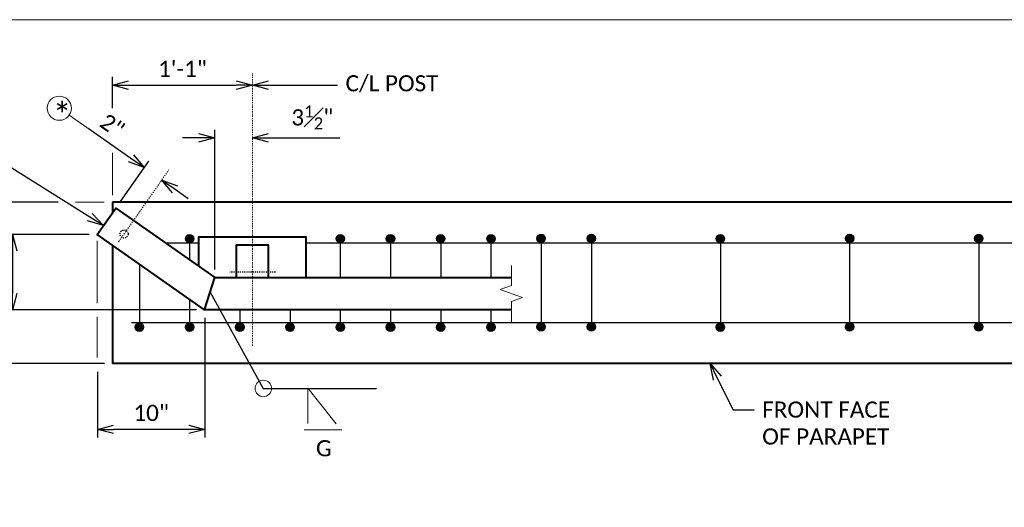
# Model space of a CAD drawing. Extents: x 5346 to 20707, y 13094 to 24070.
# Tile 9 of 14: x 5401 to 5492, y 24024 to 24070. Entities that reach past the tile are written whole.
import ezdxf
from ezdxf import colors
from ezdxf.entities.mleader import LeaderData, LeaderLine
from ezdxf.enums import TextEntityAlignment as Align
from ezdxf.math import Vec2, Vec3

# ---------------------------------------------------------------- set-up
doc = ezdxf.new("R2010")
doc.units = 0
doc.header["$MEASUREMENT"] = 0
doc.linetypes.add('Wisdot2', pattern=[0.125, 0.0625, -0.0625])
doc.linetypes.add('Wisdot4', pattern=[0.28125, 0.125, -0.0625, 0.03125, -0.0625])
for name, color, linetype, lineweight in [('B_ANNO_BREAK', 7, 'Continuous', 18), ('B_ANNO_DIM', 7, 'Continuous', 18), ('B_ANNO_SYMB', 7, 'Continuous', 18), ('B_ANNO_TEXT', 7, 'Continuous', 18), ('B_CNTR', 1, 'Wisdot4', 18), ('B_CONC_PPT', 12, 'Continuous', 40), ('B_DETAIL_HIDDEN', 7, 'Wisdot2', 25), ('B_DETAIL_OBJ', 7, 'Continuous', 40), ('B_REBAR', 5, 'Continuous', 25)]:
    doc.layers.add(name, color=color, linetype=linetype, lineweight=lineweight)
doc.layers.add('B_ANNO_NOPLOT', color=47, linetype='Continuous', lineweight=18, plot=False)
doc.styles.add('Annotative', font='calibri.ttf', dxfattribs={"height": 0.0625})
doc.styles.get("Standard").update_dxf_attribs({"font": 'calibri.ttf'})
doc.dimstyles.new('Annotative', dxfattribs={"dimscale": 0, "dimtxt": 0.0625, "dimasz": 0.0625, "dimexe": 0.03125, "dimexo": 0.03125, "dimgap": 0.03125, "dimtad": 1, "dimdec": 3, "dimzin": 3, "dimdsep": 46, "dimlunit": 4, "dimtxsty": 'Standard', "dimblk": 'OPEN30', "dimcen": 0.03125, "dimaunit": 1, "dimadec": 0, "dimazin": 3, "dimtfac": 0.75, "dimtdec": 3, "dimtofl": 0, "dimtmove": 0, "dimatfit": 3, "dimldrblk": 'OPEN30', "dimfxl": 1, "dimtfill": 1, "dimfrac": 1, "dimtolj": 1, "dimtzin": 0, "dimarcsym": 0})

# ---------------------------------------------------------------- blocks, each defined once
blk = doc.blocks.new('*U99')
at = {"layer": 'B_ANNO_NOPLOT', "flags": 128}
blk.add_lwpolyline([(0, 0), (-1.005828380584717e-07, 252.0000000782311), (323.9276625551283, 252.0000001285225), (323.9276625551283, 238.8551612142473), (377.9999998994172, 238.8551612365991), (377.9999999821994, 40.49960530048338), (316.5707527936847, 40.49960528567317), (316.570752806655, 1.229345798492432e-07)], close=True, dxfattribs=at)
at = {"layer": 'B_ANNO_DIM', "style": 'Annotative'}
for tag, p in [('BAR1', (278.7587079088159, 150.1972677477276)), ('BAR2', (278.7401108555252, 131.0926663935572)), ('SPA1', (290.7475157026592, 121.3030348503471)), ('BAR4', (308.3569797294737, 121.3215534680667)), ('BAR5', (314.3293459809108, 121.3310301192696))]:
    blk.add_attdef(tag, p, '', height=1.5, dxfattribs=at)
blk.add_attdef('BAR3', text='', height=1.5, dxfattribs=at).set_placement((302.7437637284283, 131.0392613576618), align=Align.RIGHT)
blk = doc.blocks.new('_Open30')
at = {"color": 0, "linetype": 'ByBlock', "lineweight": -2}
for p, q in [((-1, 0.26794919), (0, 0)), ((0, 0), (-1, -0.26794919)), ((0, 0), (-1, 0))]:
    blk.add_line(p, q, dxfattribs=at)
blk = doc.blocks.new('*D45')
at = {"layer": 'B_ANNO_DIM', "color": 0, "lineweight": -2, "transparency": 16777216}
for p, q in [((5417.836305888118, 24042.08396863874), (5417.836305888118, 24030.98041059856)), ((5407.840305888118, 24037.08096246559), (5407.840305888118, 24030.98041059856)), ((5416.336305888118, 24031.73041059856), (5409.340305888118, 24031.73041059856))]:
    blk.add_line(p, q, dxfattribs=at)
at = {"layer": 'Defpoints', "color": 0, "transparency": 16777216}
for p in [(5417.836305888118, 24042.83396863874), (5407.840305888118, 24037.83096246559), (5407.840305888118, 24031.73041059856)]:
    blk.add_point(p, dxfattribs=at)
at = {"layer": 'B_ANNO_DIM', "color": 0, "lineweight": -2, "transparency": 16777216, "xscale": 1.5, "yscale": 1.5, "zscale": 1.5, "rotation": 180}
blk.add_blockref('_Open30', (5407.840305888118, 24031.73041059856), dxfattribs=at)
at = {"layer": 'B_ANNO_DIM', "color": 0, "lineweight": -2, "transparency": 16777216, "xscale": 1.5, "yscale": 1.5, "zscale": 1.5}
blk.add_blockref('_Open30', (5417.836305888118, 24031.73041059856), dxfattribs=at)
at = {"layer": 'B_ANNO_DIM', "color": 0, "transparency": 16777216, "insert": (5412.838305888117, 24033.24887213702), "char_height": 1.5, "attachment_point": 5, "bg_fill": 3, "box_fill_scale": 1.25, "bg_fill_color": 256, "bg_fill_true_color": 13158600, "bg_fill_transparency": 0}
blk.add_mtext('\\A1;10"', dxfattribs=at)
blk = doc.blocks.new('*D46')
at = {"layer": 'B_ANNO_DIM', "color": 0, "lineweight": -2, "transparency": 16777216}
for p, q in [((5404.18300799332, 24052.83096246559), (5393.405284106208, 24052.83096246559)), ((5394.155284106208, 24051.33096246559), (5394.155284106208, 24039.33096246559)), ((5408.496000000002, 24037.83096246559), (5393.405284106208, 24037.83096246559))]:
    blk.add_line(p, q, dxfattribs=at)
at = {"layer": 'Defpoints', "color": 0, "transparency": 16777216}
for p in [(5404.93300799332, 24052.83096246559), (5394.155284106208, 24037.83096246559), (5409.246000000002, 24037.83096246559)]:
    blk.add_point(p, dxfattribs=at)
at = {"layer": 'B_ANNO_DIM', "color": 0, "lineweight": -2, "transparency": 16777216, "xscale": 1.5, "yscale": 1.5, "zscale": 1.5}
for p, rotation in [((5394.155284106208, 24052.83096246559), 90), ((5394.155284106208, 24037.83096246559), 270)]:
    blk.add_blockref('_Open30', p, dxfattribs=dict(at, rotation=rotation))
at = {"layer": 'B_ANNO_DIM', "color": 0, "transparency": 16777216, "insert": (5392.636822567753, 24045.33096246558), "char_height": 1.5, "attachment_point": 5, "rotation": 90, "bg_fill": 3, "box_fill_scale": 1.25, "bg_fill_color": 256, "bg_fill_true_color": 13158600, "bg_fill_transparency": 0}
blk.add_mtext('\\A1;1\'-0"', dxfattribs=at)
blk = doc.blocks.new('*D47')
at = {"layer": 'B_ANNO_DIM', "color": 0, "lineweight": -2, "transparency": 16777216}
for p, q in [((5407.076257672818, 24049.81385661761), (5399.193346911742, 24049.81385661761)), ((5399.943346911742, 24048.31385661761), (5399.943346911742, 24044.33396863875)), ((5417.04908739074, 24042.83396863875), (5399.193346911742, 24042.83396863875))]:
    blk.add_line(p, q, dxfattribs=at)
at = {"layer": 'Defpoints', "color": 0, "transparency": 16777216}
for p in [(5407.826257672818, 24049.81385661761), (5399.943346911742, 24042.83396863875), (5417.79908739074, 24042.83396863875)]:
    blk.add_point(p, dxfattribs=at)
at = {"layer": 'B_ANNO_DIM', "color": 0, "lineweight": -2, "transparency": 16777216, "xscale": 1.5, "yscale": 1.5, "zscale": 1.5}
for p, rotation in [((5399.943346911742, 24049.81385661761), 90), ((5399.943346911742, 24042.83396863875), 270)]:
    blk.add_blockref('_Open30', p, dxfattribs=dict(at, rotation=rotation))
at = {"layer": 'B_ANNO_DIM', "color": 0, "transparency": 16777216, "insert": (5398.439885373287, 24046.32391262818), "char_height": 1.5, "attachment_point": 5, "rotation": 90, "bg_fill": 3, "box_fill_scale": 1.25, "bg_fill_color": 256, "bg_fill_true_color": 13158600, "bg_fill_transparency": 0}
blk.add_mtext('\\A1;7"', dxfattribs=at)
blk = doc.blocks.new('*D48')
at = {"layer": 'B_ANNO_DIM', "color": 0, "lineweight": -2, "transparency": 16777216}
for p, q in [((5409.246, 24061.57779437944), (5409.246, 24064.46294794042)), ((5410.746, 24063.71294794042), (5420.7456, 24063.71294794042))]:
    blk.add_line(p, q, dxfattribs=at)
at = {"layer": 'Defpoints', "color": 0, "transparency": 16777216}
for p in [(5422.2456, 24063.71294794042), (5422.2456, 24063.71294794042), (5409.246, 24060.82779437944)]:
    blk.add_point(p, dxfattribs=at)
at = {"layer": 'B_ANNO_DIM', "color": 0, "lineweight": -2, "transparency": 16777216, "xscale": 1.5, "yscale": 1.5, "zscale": 1.5, "rotation": 180}
blk.add_blockref('_Open30', (5409.246, 24063.71294794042), dxfattribs=at)
at = {"layer": 'B_ANNO_DIM', "color": 0, "lineweight": -2, "transparency": 16777216, "xscale": 1.5, "yscale": 1.5, "zscale": 1.5}
blk.add_blockref('_Open30', (5422.2456, 24063.71294794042), dxfattribs=at)
at = {"layer": 'B_ANNO_DIM', "color": 0, "transparency": 16777216, "insert": (5415.745800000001, 24065.21467870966), "char_height": 1.5, "attachment_point": 5, "bg_fill": 3, "box_fill_scale": 1.25, "bg_fill_color": 256, "bg_fill_true_color": 13158600, "bg_fill_transparency": 0}
blk.add_mtext('\\A1;1\'-1"', dxfattribs=at)
blk = doc.blocks.new('*D49')
at = {"layer": 'B_ANNO_DIM', "color": 0, "lineweight": -2, "transparency": 16777216}
for p, q in [((5418.745596, 24046.5871498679), (5418.745596, 24059.56606021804)), ((5417.245596, 24058.81606021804), (5415.745596, 24058.81606021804)), ((5423.7456, 24058.81606021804), (5430.381946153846, 24058.81606021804))]:
    blk.add_line(p, q, dxfattribs=at)
at = {"layer": 'Defpoints', "color": 0, "transparency": 16777216}
for p in [(5422.2456, 24058.81606021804), (5422.2456, 24058.81606021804), (5418.745596, 24045.8371498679)]:
    blk.add_point(p, dxfattribs=at)
at = {"layer": 'B_ANNO_DIM', "color": 0, "lineweight": -2, "transparency": 16777216, "xscale": 1.5, "yscale": 1.5, "zscale": 1.5}
blk.add_blockref('_Open30', (5418.745596, 24058.81606021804), dxfattribs=at)
at = {"layer": 'B_ANNO_DIM', "color": 0, "lineweight": -2, "transparency": 16777216, "xscale": 1.5, "yscale": 1.5, "zscale": 1.5, "rotation": 180}
blk.add_blockref('_Open30', (5422.2456, 24058.81606021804), dxfattribs=at)
at = {"layer": 'B_ANNO_DIM', "color": 0, "transparency": 16777216, "insert": (5427.813773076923, 24060.70894483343), "char_height": 1.5, "attachment_point": 5, "bg_fill": 3, "box_fill_scale": 1.25, "bg_fill_color": 256, "bg_fill_true_color": 13158600, "bg_fill_transparency": 0}
blk.add_mtext('\\A1;3{\\H0.75x;\\S1#2;}"', dxfattribs=at)
blk = doc.blocks.new('*D50')
at = {"layer": 'B_ANNO_DIM', "color": 0, "lineweight": -2, "transparency": 16777216}
for p, q in [((5410.954558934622, 24056.8995234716), (5406.993683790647, 24059.67170203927)), ((5409.978326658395, 24052.88872223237), (5412.613521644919, 24056.6538759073)), ((5415.05429526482, 24054.03015729), (5416.283206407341, 24053.17005415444))]:
    blk.add_line(p, q, dxfattribs=at)
at = {"layer": 'Defpoints', "color": 0, "transparency": 16777216}
for p in [(5412.183470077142, 24056.03942033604), (5413.825384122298, 24054.89026042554), (5409.54827509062, 24052.27426666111)]:
    blk.add_point(p, dxfattribs=at)
at = {"layer": 'B_ANNO_DIM', "color": 0, "lineweight": -2, "transparency": 16777216, "xscale": 1.5, "yscale": 1.5, "zscale": 1.5}
for p, rotation in [((5412.183470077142, 24056.03942033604), 325.012193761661), ((5413.8253841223, 24054.89026042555), 145.0121937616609)]:
    blk.add_blockref('_Open30', p, dxfattribs=dict(at, rotation=rotation))
at = {"layer": 'B_ANNO_DIM', "color": 0, "transparency": 16777216, "insert": (5409.224069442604, 24059.95072002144), "char_height": 1.5, "attachment_point": 5, "rotation": 325.01219376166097}
blk.add_mtext('\\A1;2"', dxfattribs=at)
blk = doc.blocks.new('AnonymousCell57')
at = {"layer": 'B_REBAR'}
h = blk.add_hatch(color=256, dxfattribs=at)
edge = h.paths.add_edge_path()
edge.add_arc((0, 4.109375), 0.390625, 0, 360)
h = blk.add_hatch(color=256, dxfattribs=at)
edge = h.paths.add_edge_path()
edge.add_arc((0, -4.109374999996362), 0.390625, 0, 360)
blk.add_line((0, 4.5), (0, -4.5), dxfattribs=at)
for centre in [(0, 4.109375), (0, -4.109374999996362)]:
    blk.add_circle(centre, 0.390625, dxfattribs=at)
blk = doc.blocks.new('INS_RAILCOMB3T_BASE')
at = {"layer": 'B_REBAR'}
h = blk.add_hatch(color=256, dxfattribs=at)
edge = h.paths.add_edge_path()
edge.add_arc((70.1704194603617, 231.6579427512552), 0.390625, 0, 360)
h = blk.add_hatch(color=256, dxfattribs=at)
edge = h.paths.add_edge_path()
edge.add_arc((84.17041946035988, 231.6579427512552), 0.390625, 0, 360)
h = blk.add_hatch(color=256, dxfattribs=at)
edge = h.paths.add_edge_path()
edge.add_arc((88.83708612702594, 231.6579427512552), 0.390625, 0, 360)
h = blk.add_hatch(color=256, dxfattribs=at)
edge = h.paths.add_edge_path()
edge.add_arc((93.503752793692, 231.6579427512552), 0.390625, 0, 360)
h = blk.add_hatch(color=256, dxfattribs=at)
edge = h.paths.add_edge_path()
edge.add_arc((98.17041946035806, 231.6579427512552), 0.390625, 0, 360)
h = blk.add_hatch(color=256, dxfattribs=at)
edge = h.paths.add_edge_path()
edge.add_arc((65.503752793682, 223.4391927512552), 0.390625, 0, 360)
h = blk.add_hatch(color=256, dxfattribs=at)
edge = h.paths.add_edge_path()
edge.add_arc((70.17041946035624, 223.4391927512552), 0.390625, 0, 360)
h = blk.add_hatch(color=256, dxfattribs=at)
edge = h.paths.add_edge_path()
edge.add_arc((74.8370861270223, 223.4391927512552), 0.390625, 0, 360)
h = blk.add_hatch(color=256, dxfattribs=at)
edge = h.paths.add_edge_path()
edge.add_arc((79.50375279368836, 223.4391927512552), 0.390625, 0, 360)
h = blk.add_hatch(color=256, dxfattribs=at)
edge = h.paths.add_edge_path()
edge.add_arc((84.17041946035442, 223.4391927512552), 0.390625, 0, 360)
h = blk.add_hatch(color=256, dxfattribs=at)
edge = h.paths.add_edge_path()
edge.add_arc((88.83708612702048, 223.4391927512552), 0.390625, 0, 360)
h = blk.add_hatch(color=256, dxfattribs=at)
edge = h.paths.add_edge_path()
edge.add_arc((93.50375279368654, 223.4391927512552), 0.390625, 0, 360)
h = blk.add_hatch(color=256, dxfattribs=at)
edge = h.paths.add_edge_path()
edge.add_arc((98.1704194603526, 223.4391927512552), 0.390625, 0, 360)
at = {"layer": 'B_ANNO_BREAK', "flags": 128}
blk.add_lwpolyline([(100.0729108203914, 223.8882139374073), (100.0729108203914, 225.8099909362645), (101.1038591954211, 226.1852254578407), (99.04196244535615, 226.9356945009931), (100.0729108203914, 227.3109290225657), (100.0729108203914, 229.1734433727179)], dxfattribs=at)
at = {"layer": 'B_ANNO_DIM'}
for p, q in [((63.00375279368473, 235.7144336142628), (63.00375279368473, 239.6267200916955)), ((81.15500426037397, 217.7467425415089, 8.141184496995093), (81.15500426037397, 214.4893418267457, 8.141184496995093)), ((83.79065153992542, 214.4533193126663, 8.141184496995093), (81.17301551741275, 217.7313680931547, 8.141184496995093)), ((80.81279037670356, 213.8889665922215, 8.141184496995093), (84.3189817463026, 213.8889665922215, 8.141184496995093))]:
    blk.add_line(p, q, dxfattribs=at)
blk.add_circle((77.01456338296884, 217.7467425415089, 8.141184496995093), 0.7644368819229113, dxfattribs=at)
at = {"layer": 'B_ANNO_NOPLOT', "flags": 128}
blk.add_lwpolyline([(0, 0), (-1.005828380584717e-07, 252.0000000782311), (323.9276625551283, 252.0000001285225), (323.9276625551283, 238.8551612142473), (377.9999998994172, 238.8551612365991), (377.9999999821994, 40.49960530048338), (316.5707527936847, 40.49960528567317), (316.570752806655, 1.229345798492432e-07)], close=True, dxfattribs=at)
at = {"layer": 'B_ANNO_SYMB'}
blk.add_circle((58.05368406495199, 243.7774384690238), 1.124249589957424, dxfattribs=at)
at = {"layer": 'B_CNTR'}
for p, q in [((76.00335279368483, 221.7118475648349), (76.00335279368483, 247.0331867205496)), ((63.57270191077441, 231.3777758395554), (68.25161868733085, 238.0629891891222))]:
    blk.add_line(p, q, dxfattribs=at)
at = {"layer": 'B_CONC_PPT'}
for p, q in [((266.2537527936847, 235.0485677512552), (63.00375279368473, 235.0485677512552)), ((63.00375279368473, 235.0485677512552), (63.00375279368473, 234.0599827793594)), ((63.00375279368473, 231.0377978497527), (63.00375279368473, 220.0485677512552)), ((266.2537527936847, 220.0485677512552), (63.00375279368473, 220.0485677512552))]:
    blk.add_line(p, q, dxfattribs=at)
at = {"layer": 'B_DETAIL_HIDDEN'}
blk.add_line((78.14044079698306, 228.5627786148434), (73.91559523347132, 228.5627786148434), dxfattribs=at)
at = {"layer": 'B_DETAIL_HIDDEN', "ltscale": 0.25}
blk.add_circle((64.07691857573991, 232.0943473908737), 0.375, dxfattribs=at)
at = {"layer": 'B_DETAIL_OBJ'}
blk.add_line((71.55684018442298, 225.0515739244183), (72.50334879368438, 228.054755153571), dxfattribs=at)
at = {"layer": 'B_DETAIL_OBJ', "flags": 128}
for points in [[(100.0729108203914, 225.0515739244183), (71.55684018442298, 225.0515739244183), (61.58401046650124, 232.0314619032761), (63.30602788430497, 234.4918719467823), (72.50789411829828, 228.0515739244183), (100.0729108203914, 228.0515739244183)], [(81.00582289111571, 228.0547551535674), (81.00582289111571, 231.8104221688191), (71.00582289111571, 231.8104221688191), (71.00582289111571, 229.1289080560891)], [(77.50335279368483, 228.0547551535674), (77.50335279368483, 231.0547551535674), (74.50335279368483, 231.0547551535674), (74.50335279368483, 228.0547551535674)]]:
    blk.add_lwpolyline(points, dxfattribs=at)
at = {"layer": 'B_REBAR'}
for p, q in [((70.17041946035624, 232.0485677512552), (70.17041946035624, 229.6875500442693)), ((84.17041946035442, 232.0485677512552), (84.17041946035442, 228.0515739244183)), ((88.83708612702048, 232.0485677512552), (88.83708612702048, 228.0515739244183)), ((93.50375279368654, 232.0485677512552), (93.50375279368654, 228.0515739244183)), ((98.1704194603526, 232.0485677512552), (98.1704194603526, 228.0515739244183)), ((71.00582289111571, 231.2470647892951), (67.94219243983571, 231.2470647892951)), ((265.0037527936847, 231.2470647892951), (81.00582289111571, 231.2470647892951)), ((65.50375279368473, 229.2880718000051), (65.50375279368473, 223.0485677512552)), ((70.17041946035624, 226.021916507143), (70.17041946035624, 223.0485677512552)), ((74.8370861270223, 225.0515739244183), (74.8370861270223, 223.0485677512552)), ((79.50375279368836, 225.0515739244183), (79.50375279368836, 223.0485677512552)), ((84.17041946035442, 225.0515739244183), (84.17041946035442, 223.0485677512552)), ((88.83708612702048, 225.0515739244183), (88.83708612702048, 223.0485677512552)), ((93.50375279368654, 225.0515739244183), (93.50375279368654, 223.0485677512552)), ((98.1704194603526, 225.0515739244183), (98.1704194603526, 223.0485677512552)), ((265.0037527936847, 223.8471039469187), (64.75693497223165, 223.8471039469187))]:
    blk.add_line(p, q, dxfattribs=at)
for centre in [(70.1704194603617, 231.6579427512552), (84.17041946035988, 231.6579427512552), (88.83708612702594, 231.6579427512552), (93.503752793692, 231.6579427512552), (98.17041946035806, 231.6579427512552), (65.503752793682, 223.4391927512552), (70.17041946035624, 223.4391927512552), (74.8370861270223, 223.4391927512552), (79.50375279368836, 223.4391927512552), (84.17041946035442, 223.4391927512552), (88.83708612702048, 223.4391927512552), (93.50375279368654, 223.4391927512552), (98.1704194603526, 223.4391927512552)]:
    blk.add_circle(centre, 0.390625, dxfattribs=at)
for p in [(102.8370861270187, 227.57561407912), (107.5037527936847, 227.57561407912), (119.5037527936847, 227.5485677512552), (131.5037527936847, 227.57561407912), (143.5037527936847, 227.57561407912)]:
    blk.add_blockref('AnonymousCell57', p)
at = {"layer": 'B_ANNO_DIM', "style": 'Annotative'}
for tag, p in [('SHT', (195.6155375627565, 204.5169053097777)), ('BAR15', (345.6115918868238, 131.0624470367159)), ('SPA3', (173.5596540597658, 121.2896680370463)), ('DIM1', (189.749927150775, 121.3361886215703)), ('BAR12', (20.48248101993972, 59.95043916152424)), ('BAR13', (20.50314153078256, 55.44165593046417)), ('BAR14', (20.50775280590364, 28.90893566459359))]:
    blk.add_attdef(tag, p, '', height=1.5, dxfattribs=at)
at = {"layer": 'B_ANNO_TEXT', "insert": (57.44985038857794, 244.2281234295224), "char_height": 2.250001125, "width": 178.7647335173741, "attachment_point": 1, "line_spacing_factor": 0.99999950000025, "style": 'Annotative'}
blk.add_mtext('\\A1;*', dxfattribs=at)
at = {"layer": 'B_ANNO_TEXT', "insert": (81.90916238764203, 212.9424553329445, 8.141184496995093), "char_height": 1.50000075, "attachment_point": 1, "line_spacing_factor": 0.99999950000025, "style": 'Annotative'}
blk.add_mtext_dynamic_manual_height_columns('\\A1;G', width=13.72326779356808, gutter_width=7.5, heights=[0], dxfattribs=at)
at = {"layer": 'B_ANNO_DIM'}
blk.add_leader([(72.0690544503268, 226.6767807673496, 8.141184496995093), (77.01456338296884, 217.7467425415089, 8.141184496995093), (87.53115207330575, 217.7467425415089, 8.141184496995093)], dimstyle='Annotative', override={"dimscale": 0, "dimgap": 0.03125, "dimtad": 0}, dxfattribs=at)
ml = blk.add_multileader_mtext('Standard', dxfattribs=at)
ml.set_content('\\A1;FRONT FACE\\POF PARAPET', color=256)
ml.set_leader_properties()
ml.set_arrow_properties(name='OPEN30')
ml.build(insert=Vec2(0, 0))
ml.multileader.update_dxf_attribs({"text_right_attachment_type": 3, "dogleg_length": 0.0625, "arrow_head_size": 1.5, "scale": 24})
ctx = ml.context
ctx.base_point, ctx.scale, ctx.char_height, ctx.arrow_head_size, ctx.landing_gap_size, ctx.plane_origin = Vec3(122.632718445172, 215.7745486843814), 24, 1.5, 1.5, 0.75, Vec3(119.3116981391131, 220.2585140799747)
ctx.right_attachment = 3
notes = []
notes.append((ctx, [(0, (1, 1, 0), (121.132718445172, 215.7745486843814), (1, 0), 1.5, [(0, [(118.5322115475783, 220.0485677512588), (120.6908638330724, 215.7745486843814), (120.8917046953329, 215.7745486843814)], 0, [])])]))
ctx.mtext.insert, ctx.mtext.flow_direction = Vec3(123.382718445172, 216.5355102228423), 5
for ctx, leaders in notes:
    for number, flags, end, landing, length, lines in leaders:
        leader = LeaderData()
        leader.index, (leader.has_last_leader_line, leader.has_dogleg_vector, leader.attachment_direction) = number, flags
        leader.last_leader_point, leader.dogleg_vector, leader.dogleg_length = Vec3(end), Vec3(landing), length
        for number, points, colour, breaks in lines:
            line = LeaderLine()
            line.index, line.vertices, line.color, line.breaks = number, Vec3.list(points), colors.encode_raw_color(colour), breaks
            leader.lines.append(line)
        ctx.leaders.append(leader)
for base, p1, p2, picture, middle in [((76.00335279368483, 245.9305532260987), (63.00375279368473, 243.0453996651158), (76.00335279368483, 245.9305532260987), '*D48', (69.50355279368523, 247.4322839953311)), ((61.59805868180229, 213.9480158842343), (71.59405868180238, 225.0515739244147), (61.59805868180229, 220.0485677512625), '*D45', (66.59605868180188, 215.4664774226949))]:
    dim = blk.add_linear_dim(base=base, p1=p1, p2=p2, dimstyle='Annotative', dxfattribs=at)
    dim.commit()
    dim.dimension.update_dxf_attribs({"geometry": picture, "text_midpoint": middle, "insert": (-5346.242247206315, -23817.78239471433)})
blk.add_line((65.9412228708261, 238.2570256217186), (58.97475263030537, 243.1327914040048), dxfattribs=at)
dim = blk.add_linear_dim(base=(47.91303689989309, 220.0485677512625), p1=(58.69076078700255, 235.0485677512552), p2=(63.00375279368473, 220.0485677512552), angle=90, text='1\'-0"', dimstyle='Annotative', dxfattribs=at)
dim.commit()
dim.dimension.update_dxf_attribs({"geometry": '*D46', "text_midpoint": (46.394575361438, 227.5485677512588), "insert": (-5346.242247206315, -23817.78239471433)})
ml = blk.add_multileader_mtext('Standard', dxfattribs=at)
ml.set_content('C/L POST', color=256)
ml.set_leader_properties()
ml.set_arrow_properties(name='OPEN30')
ml.build(insert=Vec2(0, 0))
ml.multileader.update_dxf_attribs({"text_right_attachment_type": 3, "dogleg_length": 0.0625, "arrow_head_size": 1.5, "scale": 24})
ctx = ml.context
ctx.base_point, ctx.scale, ctx.char_height, ctx.arrow_head_size, ctx.landing_gap_size, ctx.plane_origin = Vec3(83.91207778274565, 245.9305532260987), 24, 1.5, 1.5, 0.75, Vec3(76.00335279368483, 245.9305532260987)
ctx.right_attachment = 3
notes = []
notes.append((ctx, [(0, (1, 1, 0), (82.41207778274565, 245.9305532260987), (1, 0), 1.5, [(0, [(76.00335279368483, 245.9305532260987), (81.88373987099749, 245.9305532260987), (82.18966521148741, 245.9305532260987)], 0, [])])]))
ctx.mtext.insert, ctx.mtext.flow_direction = Vec3(84.66207778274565, 246.8426686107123), 5
for ctx, leaders in notes:
    for number, flags, end, landing, length, lines in leaders:
        leader = LeaderData()
        leader.index, (leader.has_last_leader_line, leader.has_dogleg_vector, leader.attachment_direction) = number, flags
        leader.last_leader_point, leader.dogleg_vector, leader.dogleg_length = Vec3(end), Vec3(landing), length
        for number, points, colour, breaks in lines:
            line = LeaderLine()
            line.index, line.vertices, line.color, line.breaks = number, Vec3.list(points), colors.encode_raw_color(colour), breaks
            leader.lines.append(line)
        ctx.leaders.append(leader)
for p, q in [((62.23289529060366, 235.0485677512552), (59.5533904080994, 235.0485677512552)), ((61.58401046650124, 224.3882134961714), (61.58401046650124, 220.6354002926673))]:
    blk.add_line(p, q, dxfattribs=at)
dim = blk.add_linear_dim(base=(53.70109970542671, 225.0515739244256), p1=(61.58401046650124, 232.0314619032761), p2=(71.55684018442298, 225.0515739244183), angle=90, dimstyle='Annotative', dxfattribs=at)
dim.commit()
dim.dimension.update_dxf_attribs({"geometry": '*D47', "text_midpoint": (52.19763816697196, 228.5415179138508), "insert": (-5346.242247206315, -23817.78239471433)})
blk.add_line((61.58401046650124, 231.4689223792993), (61.58401046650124, 225.658371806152), dxfattribs=at)
dim = blk.add_linear_dim(base=(76.00335279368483, 241.0336655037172), p1=(72.50334879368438, 228.054755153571), p2=(76.00335279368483, 241.0336655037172), dimstyle='Annotative', dxfattribs=at)
dim.commit()
dim.dimension.update_dxf_attribs({"geometry": '*D49', "text_midpoint": (81.57152587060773, 242.9265501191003), "insert": (-5346.242247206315, -23817.78239471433)})
ml = blk.add_multileader_mtext('Standard', dxfattribs=at)
ml.set_content('\\A1;CLOSURE ENDS ON\\PSTEEL RAILING SHALL\\PBE {\\H0.7x;\\S3#16;}" PLATE. WELD \\PAND GRIND SMOOTH', color=256)
ml.set_leader_properties()
ml.set_arrow_properties(name='OPEN30')
ml.build(insert=Vec2(0, 0))
ml.multileader.update_dxf_attribs({"text_right_attachment_type": 3, "dogleg_length": 0.0625, "arrow_head_size": 1.5, "scale": 24})
ctx = ml.context
ctx.base_point, ctx.scale, ctx.char_height, ctx.arrow_head_size, ctx.landing_gap_size, ctx.plane_origin = Vec3(27.08859346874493, 247.4058431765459), 24, 1.5, 1.5, 0.75, Vec3(62.17523197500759, 232.8761962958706)
ctx.right_attachment = 3
notes = []
notes.append((ctx, [(0, (1, 1, 0), (50.47243962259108, 239.7099585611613), (-1, 0), 1.5, [(0, [(62.17523197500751, 232.8761962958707), (51.21391702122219, 239.7099585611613), (50.98184629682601, 239.7099585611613)], 0, [])])]))
ctx.mtext.insert, ctx.mtext.flow_direction = Vec3(27.83859346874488, 248.1668047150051), 5
for ctx, leaders in notes:
    for number, flags, end, landing, length, lines in leaders:
        leader = LeaderData()
        leader.index, (leader.has_last_leader_line, leader.has_dogleg_vector, leader.attachment_direction) = number, flags
        leader.last_leader_point, leader.dogleg_vector, leader.dogleg_length = Vec3(end), Vec3(landing), length
        for number, points, colour, breaks in lines:
            line = LeaderLine()
            line.index, line.vertices, line.color, line.breaks = number, Vec3.list(points), colors.encode_raw_color(colour), breaks
            leader.lines.append(line)
        ctx.leaders.append(leader)
dim = blk.add_linear_dim(base=(65.941222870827, 238.2570256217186), p1=(67.58313691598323, 237.1078657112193), p2=(63.30602788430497, 234.4918719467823), angle=145.0121937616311, dimstyle='Annotative', override={"dimtfill": 0}, dxfattribs=at)
dim.commit()
dim.dimension.update_dxf_attribs({"geometry": '*D50', "text_midpoint": (62.11741858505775, 240.9332696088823), "dimtype": 128, "insert": (-5346.242247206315, -23817.78239471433)})

msp = doc.modelspace()

# ---------------------------------------------------------------- block references
msp.add_blockref('*U99', (5346.242247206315, 23817.78239471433))

# ---------------------------------------------------------------- next in the draw order: block references
msp.add_blockref('INS_RAILCOMB3T_BASE', (5346.242247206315, 23817.78239471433))

doc.saveas('drawing.dxf')
